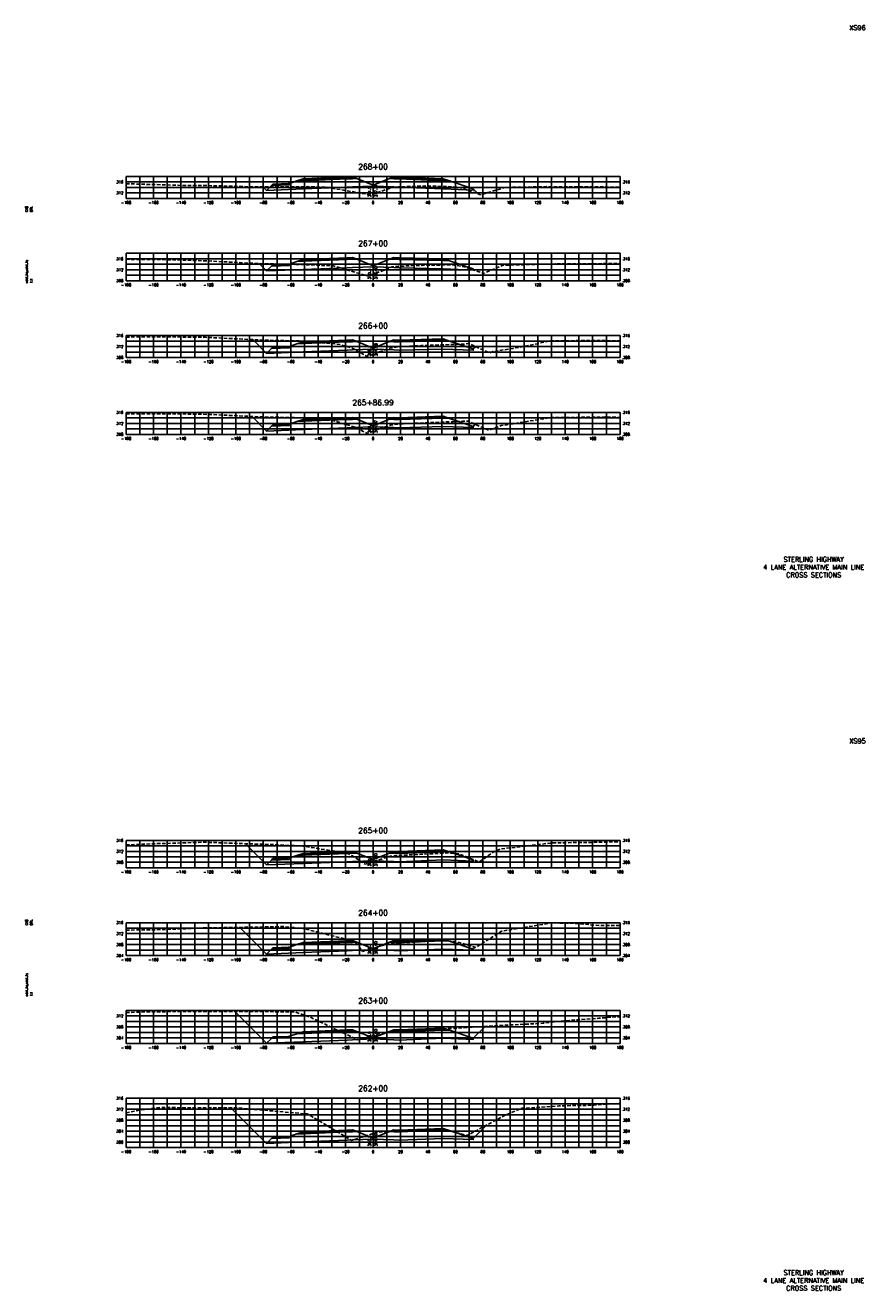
# Model space of a CAD drawing. Extents: x 37 to 9410, y 16 to 8218.
# Tile 53 of 110: x 3687 to 4298, y 7296 to 8218. Entities that reach past the tile are written whole.
import ezdxf
from ezdxf.enums import TextEntityAlignment as Align

# ---------------------------------------------------------------- set-up
doc = ezdxf.new("R2010")
doc.units = 0
doc.header["$LTSCALE"] = 20
doc.header["$MEASUREMENT"] = 0
doc.linetypes.add('HIDDEN_050%', pattern=[0.1875, 0.125, -0.0625])
for name, color, linetype in [('S-AT-TXT175', 6, 'Continuous'), ('S-AT-TXT80', 1, 'Continuous'), ('XDATUM', 3, 'Continuous'), ('XEG', 1, 'HIDDEN_050%'), ('XFG', 2, 'Continuous'), ('XGRID', 251, 'Continuous'), ('XGRIDT', 2, 'Continuous'), ('XREF-BORDER', 7, 'Continuous')]:
    doc.layers.add(name, color=color, linetype=linetype)
doc.styles.add('L100', font='simplex.shx', dxfattribs={"height": 2})
doc.styles.add('L175', font='ROMANSM.shx', dxfattribs={"height": 3.5})
doc.styles.add('L80', font='ROMANSM.shx', dxfattribs={"height": 1.6})

# ---------------------------------------------------------------- blocks, each defined once
blk = doc.blocks.new('03025_00_att1')
at = {"layer": 'S-AT-TXT175', "style": 'L175'}
for tag, p in [('NUM', (32.402, 20.822)), ('LINE1', (30.64, 1.444)), ('LINE2', (30.64, 1.161)), ('LINE3', (30.64, 0.877))]:
    blk.add_attdef(tag, text='', height=0.175, dxfattribs=at).set_placement(p, align=Align.CENTER)
at = {"layer": 'S-AT-TXT80', "style": 'L80'}
for tag, p in [('DESIGNED', (2.094, 14.201)), ('CHECKED', (2.265, 14.201)), ('DRAFTED', (2.436, 14.201)), ('PCTB', (2.094, 11.605)), ('PSCALE', (2.265, 11.605)), ('PVIEW', (2.436, 11.605))]:
    blk.add_attdef(tag, p, '', height=0.08, rotation=90, dxfattribs=at)

msp = doc.modelspace()

# ---------------------------------------------------------------- linework, layer by layer
at = {"layer": 'XDATUM', "flags": 128}
for points in [[(3859.88, 8100.39), (3862.41, 8097.86), (3889, 8098.92), (3921, 8100.2), (3925, 8100.36), (3940, 8100.96), (3955, 8100.36), (3959, 8100.2), (3991, 8098.92), (4013, 8098.04), (4013, 8098.93), (4016.7, 8095.23)], [(3857, 8044.52), (3862.41, 8039.11), (3889, 8040.17), (3921, 8041.45), (3925, 8041.61), (3940, 8042.21), (3955, 8041.61), (3959, 8041.45), (3991, 8040.67), (4013, 8039.79), (4013, 8040.67), (4014.11, 8039.57)], [(3852.37, 7989.11), (3862.41, 7979.07), (3889, 7980.13), (3921, 7981.41), (3925, 7981.57), (3940, 7982.17), (3955, 7981.57), (3959, 7981.41), (3991, 7982.23), (4013, 7981.35), (4013, 7982.24), (4014.76, 7984)], [(3851.82, 7933.04), (3862.41, 7922.45), (3889, 7923.52), (3921, 7924.8), (3925, 7924.96), (3940, 7925.56), (3955, 7924.96), (3959, 7924.8), (3991, 7925.82), (4013, 7924.94), (4013, 7925.83), (4014.5, 7927.32)], [(3846.94, 7621.58), (3862.41, 7606.11), (3889, 7607.17), (3921, 7608.45), (3925, 7608.61), (3940, 7609.21), (3955, 7608.61), (3959, 7608.45), (3991, 7609.73), (4013, 7608.85), (4013, 7609.74), (4013.19, 7609.93)], [(3842.97, 7560.55), (3862.41, 7541.11), (3889, 7542.17), (3921, 7543.45), (3925, 7543.61), (3940, 7544.21), (3955, 7543.61), (3959, 7543.45), (3991, 7544.73), (4013, 7543.85), (4013, 7544.74), (4014.33, 7546.07)], [(3839.28, 7499.24), (3862.41, 7476.11), (3889, 7477.17), (3921, 7478.45), (3925, 7478.61), (3940, 7479.21), (3955, 7478.61), (3959, 7478.45), (3991, 7479.73), (4013, 7478.85), (4013, 7479.74), (4021.58, 7488.32)], [(3836.39, 7429.13), (3862.41, 7403.11), (3889, 7404.17), (3921, 7405.45), (3925, 7405.61), (3940, 7406.21), (3955, 7405.61), (3959, 7405.45), (3991, 7406.73), (4013, 7405.85), (4013, 7406.74), (4022.6, 7416.34)]]:
    msp.add_lwpolyline(points, dxfattribs=at)
at = {"layer": 'XEG', "flags": 128}
for points in [[(3760, 8102.74), (3799.51, 8101.52), (3820.61, 8101.36), (3852.89, 8100.44), (3864.03, 8100.35), (3892.45, 8100.59), (3906.26, 8100.1), (3935.18, 8095.19), (3937.97, 8094.45), (3939.81, 8094.99), (3940, 8095.06), (3954.32, 8100.18), (3958.56, 8100.39), (3959.08, 8100.41), (3961.14, 8100.47), (3978.48, 8101.1), (3996.1, 8100.58), (3998.16, 8100.49), (4004.04, 8099.66), (4004.68, 8099.55), (4017.62, 8094.9), (4018.78, 8094.55), (4019.77, 8095.11), (4036.11, 8100.02), (4066.38, 8100.59), (4083.63, 8100.53), (4107.94, 8100.38), (4119.76, 8100.23), (4120, 8100.23)], [(3760, 8047.62), (3783.36, 8047.48), (3804.28, 8046.96), (3819.28, 8046.47), (3850.14, 8044.82), (3855.19, 8044.58), (3857.65, 8044.5), (3891.11, 8043.71), (3911.02, 8042.8), (3936.03, 8035.52), (3936.66, 8035.36), (3938.62, 8036.12), (3940, 8036.65), (3953.98, 8042.05), (3958.41, 8042.58), (3958.67, 8042.62), (3959.9, 8042.64), (3978.79, 8043.3), (3996.18, 8043.55), (3998.01, 8043.54), (4005.19, 8042.45), (4005.76, 8042.36), (4020.19, 8037.53), (4020.96, 8037.27), (4021.8, 8037.9), (4034.77, 8043.32), (4069.74, 8044.17), (4070.69, 8044.2), (4071.15, 8044.2), (4072.48, 8044.21), (4120, 8044.56)], [(3760, 7990.97), (3782.03, 7991.05), (3809.04, 7990.95), (3817.94, 7990.77), (3836.26, 7989.87), (3862.41, 7988.64), (3889.77, 7988.01), (3915.79, 7985.57), (3924.66, 7982.87), (3935.88, 7976.68), (3940, 7978.27), (3950.04, 7982.15), (3952.93, 7983.08), (3953.71, 7983.2), (3958.04, 7983.77), (3975.3, 7984.69), (3978.03, 7984.82), (3985.05, 7985.1), (4006.37, 7985.86), (4008.95, 7986.18), (4009.87, 7986.18), (4023.73, 7980), (4024.96, 7979.45), (4027.28, 7980.3), (4041.96, 7982.67), (4055.86, 7985.38), (4069.35, 7988.14), (4075.91, 7988.17), (4105.27, 7988.52), (4120, 7988.08)], [(3760, 7934.86), (3786.52, 7934.95), (3802.72, 7934.89), (3822.44, 7934.49), (3856.09, 7932.83), (3858.36, 7932.76), (3863.01, 7932.65), (3894.27, 7931.93), (3909.47, 7930.5), (3928.04, 7924.86), (3935.71, 7920.62), (3940, 7922.28), (3945.39, 7924.37), (3952.75, 7926.73), (3954.75, 7927.03), (3957.79, 7927.43), (3969.9, 7928.08), (3977.87, 7928.44), (3998.32, 7929.26), (4005.35, 7929.51), (4006.2, 7929.62), (4009.38, 7929.6), (4019.27, 7925.2), (4024.14, 7923), (4033.34, 7926.38), (4069.59, 7932.22), (4073.85, 7932.31), (4082.61, 7932.35), (4109.77, 7932.67), (4120, 7932.36)], [(3760, 7620.69), (3761.82, 7620.77), (3780.55, 7621.55), (3814.92, 7622.64), (3816.61, 7622.68), (3820.17, 7622.57), (3852.66, 7621.36), (3868.02, 7620.87), (3888.71, 7619.88), (3921.12, 7614.68), (3924.34, 7613.15), (3934.28, 7606.62), (3940, 7608.48), (3947.7, 7610.98), (3951.47, 7612.23), (3952.45, 7612.4), (3956.31, 7612.86), (3972.65, 7613.72), (3976.26, 7613.9), (3992.37, 7614.75), (3995.74, 7614.9), (3996.85, 7614.73), (4003.09, 7614.02), (4005.55, 7613.05), (4017.22, 7608.29), (4028.11, 7615.71), (4032.92, 7617.84), (4044.77, 7618.97), (4068.97, 7622.08), (4080.42, 7622.28), (4105.03, 7622.65), (4120, 7623.09)], [(3760, 7558.58), (3769.25, 7558.76), (3780.19, 7558.86), (3804.1, 7559.63), (3816.41, 7560.16), (3822.04, 7560.3), (3837.19, 7560.44), (3874.84, 7561.17), (3888.84, 7559.85), (3919.44, 7552.15), (3926.63, 7550.08), (3927.06, 7549.62), (3932.35, 7542.99), (3936.43, 7544.22), (3940, 7545.31), (3941.85, 7545.87), (3949.28, 7548.22), (3951.13, 7548.44), (3953.91, 7548.98), (3965.6, 7549.58), (3973.34, 7550.01), (3981.25, 7550.5), (3993.25, 7551.02), (3996.86, 7550.54), (3999.61, 7550.29), (4008.79, 7547.78), (4014.77, 7545.93), (4033.14, 7557.52), (4033.71, 7557.79), (4034.77, 7557.95), (4069.92, 7563.83), (4086.01, 7563.53), (4106.14, 7561.85), (4120, 7561.88)], [(3760, 7498.52), (3777.8, 7499), (3781.05, 7499.11), (3788.39, 7499.12), (3830.3, 7499.28), (3853.82, 7499.19), (3882.8, 7499.03), (3893.95, 7495.18), (3906.95, 7489.01), (3928.91, 7478.58), (3937.21, 7481), (3940, 7481.81), (3942.46, 7482.53), (3945.83, 7483.49), (3946.82, 7483.62), (3951.13, 7484.49), (3967.64, 7485.44), (3970.34, 7485.59), (3989.4, 7486.5), (3991.66, 7486.61), (3992.51, 7486.67), (3996.64, 7486.84), (4004.71, 7487.23), (4033.4, 7489.08), (4054.98, 7490.22), (4056.27, 7490.18), (4063.87, 7490.71), (4072.26, 7491.75), (4089.13, 7493.29), (4104.41, 7494.32), (4114.66, 7495.15), (4118.14, 7495.34), (4119.87, 7495.48), (4120, 7495.5)], [(3760, 7425.46), (3773.02, 7427.84), (3783.14, 7429.13), (3787.46, 7429.26), (3798.27, 7429.11), (3839.68, 7429.13), (3889.57, 7424.74), (3891.9, 7424.6), (3893.11, 7424.02), (3895.01, 7422.88), (3924.5, 7405.24), (3939.23, 7410.02), (3940, 7410.27), (3941.83, 7410.86), (3943.04, 7411.22), (3943.29, 7411.26), (3947.15, 7411.54), (3948.45, 7411.59), (3967.86, 7412.6), (3985.84, 7413.54), (3986.86, 7413.59), (3987.13, 7413.57), (3992.54, 7413.13), (4008.17, 7408.86), (4008.49, 7408.76), (4011.64, 7410.49), (4035.39, 7423.17), (4048.55, 7428.69), (4075.65, 7430.45), (4100.76, 7430.94), (4120, 7432.37)]]:
    msp.add_lwpolyline(points, dxfattribs=at)
at = {"layer": 'XFG', "flags": 128}
for points in [[(3862.41, 8097.86), (3862.41, 8097.86), (3859.88, 8100.39)], [(3940, 8101.7), (3928.05, 8106.49), (3925, 8106.36), (3921, 8106.2), (3889, 8104.92), (3884.43, 8104.74), (3879, 8102.93), (3879, 8101.93), (3865.96, 8101.41), (3862.41, 8097.86), (3889, 8098.92), (3921, 8100.2), (3925, 8100.36), (3940, 8100.96), (3940, 8101.7)], [(3879, 8102.93), (3878, 8102.89), (3878, 8102.55), (3868, 8102.15), (3868, 8102.49), (3867, 8102.45), (3865.96, 8101.41), (3879, 8101.93), (3879, 8102.93)], [(3878, 8102.89), (3868, 8102.49), (3868, 8102.15), (3878, 8102.55), (3878, 8102.89)], [(3925, 8106.7), (3921, 8106.54), (3889, 8105.26), (3889, 8106.26), (3884.43, 8104.74), (3889, 8104.92), (3921, 8106.2), (3925, 8106.36), (3928.05, 8106.49), (3925, 8107.7), (3925, 8106.7)], [(3925, 8107.7), (3921, 8107.54), (3889, 8106.26), (3889, 8105.92), (3921, 8107.2), (3925, 8107.36), (3925, 8107.7)], [(3925, 8107.36), (3921, 8107.2), (3889, 8105.92), (3889, 8105.26), (3921, 8106.54), (3925, 8106.7), (3925, 8107.36)], [(3940, 8101.7), (3951.95, 8106.49), (3955, 8106.36), (3959, 8106.2), (3991, 8104.92), (3995.57, 8104.74), (4013, 8098.93), (4013, 8098.04), (3991, 8098.92), (3959, 8100.2), (3955, 8100.36), (3940, 8100.96)], [(3955, 8107.7), (3951.95, 8106.49), (3955, 8106.36), (3959, 8106.2), (3991, 8104.92), (3995.57, 8104.74), (3991, 8106.26), (3991, 8105.26), (3959, 8106.54), (3955, 8106.7), (3955, 8107.7)], [(3955, 8107.7), (3955, 8107.36), (3959, 8107.2), (3991, 8105.92), (3991, 8106.26), (3959, 8107.54), (3955, 8107.7)], [(3955, 8107.36), (3955, 8106.7), (3959, 8106.54), (3991, 8105.26), (3991, 8105.92), (3959, 8107.2), (3955, 8107.36)], [(4013, 8098.93), (4013, 8098.93), (4016.7, 8095.23)], [(3862.41, 8039.11), (3862.41, 8039.11), (3857, 8044.52)], [(3940, 8042.95), (3928.05, 8047.73), (3925, 8047.61), (3921, 8047.45), (3889, 8046.17), (3884.43, 8045.99), (3879, 8044.18), (3879, 8043.18), (3865.96, 8042.66), (3862.41, 8039.11), (3889, 8040.17), (3921, 8041.45), (3925, 8041.61), (3940, 8042.21), (3940, 8042.95)], [(3925, 8047.95), (3921, 8047.79), (3889, 8046.51), (3889, 8047.51), (3884.43, 8045.99), (3889, 8046.17), (3921, 8047.45), (3925, 8047.61), (3928.05, 8047.73), (3925, 8048.95), (3925, 8047.95)], [(3925, 8048.95), (3921, 8048.79), (3889, 8047.51), (3889, 8047.17), (3921, 8048.45), (3925, 8048.61), (3925, 8048.95)], [(3925, 8048.61), (3921, 8048.45), (3889, 8047.17), (3889, 8046.51), (3921, 8047.79), (3925, 8047.95), (3925, 8048.61)], [(3940, 8042.95), (3951.95, 8047.73), (3955, 8047.61), (3959, 8047.45), (3991, 8046.67), (3995.57, 8046.49), (4013, 8040.67), (4013, 8039.79), (3991, 8040.67), (3959, 8041.45), (3955, 8041.61), (3940, 8042.21)], [(3955, 8048.95), (3951.95, 8047.73), (3955, 8047.61), (3959, 8047.45), (3991, 8046.67), (3995.57, 8046.49), (3991, 8048.01), (3991, 8047.01), (3959, 8047.79), (3955, 8047.95), (3955, 8048.95)], [(3955, 8048.95), (3955, 8048.61), (3959, 8048.45), (3991, 8047.67), (3991, 8048.01), (3959, 8048.79), (3955, 8048.95)], [(3955, 8048.61), (3955, 8047.95), (3959, 8047.79), (3991, 8047.01), (3991, 8047.67), (3959, 8048.45), (3955, 8048.61)], [(3879, 8044.18), (3878, 8044.14), (3878, 8043.8), (3868, 8043.4), (3868, 8043.74), (3867, 8043.7), (3865.96, 8042.66), (3879, 8043.18), (3879, 8044.18)], [(3878, 8044.14), (3868, 8043.74), (3868, 8043.4), (3878, 8043.8), (3878, 8044.14)], [(4013, 8040.67), (4013, 8040.67), (4014.11, 8039.57)], [(3862.41, 7979.07), (3862.41, 7979.07), (3852.37, 7989.11)], [(3955, 7988.91), (3951.95, 7987.7), (3955, 7987.57), (3959, 7987.41), (3991, 7988.23), (3995.57, 7988.05), (3991, 7989.57), (3991, 7988.57), (3959, 7987.75), (3955, 7987.91), (3955, 7988.91)], [(3955, 7988.91), (3955, 7988.57), (3959, 7988.41), (3991, 7989.23), (3991, 7989.57), (3959, 7988.75), (3955, 7988.91)], [(3955, 7988.57), (3955, 7987.91), (3959, 7987.75), (3991, 7988.57), (3991, 7989.23), (3959, 7988.41), (3955, 7988.57)], [(3940, 7982.91), (3928.05, 7987.7), (3925, 7987.57), (3921, 7987.41), (3889, 7986.13), (3884.43, 7985.95), (3879, 7984.14), (3879, 7983.14), (3865.96, 7982.62), (3862.41, 7979.07), (3889, 7980.13), (3921, 7981.41), (3925, 7981.57), (3940, 7982.17), (3940, 7982.91)], [(3879, 7984.14), (3878, 7984.1), (3878, 7983.76), (3868, 7983.36), (3868, 7983.7), (3867, 7983.66), (3865.96, 7982.62), (3879, 7983.14), (3879, 7984.14)], [(3878, 7984.1), (3868, 7983.7), (3868, 7983.36), (3878, 7983.76), (3878, 7984.1)], [(3925, 7987.91), (3921, 7987.75), (3889, 7986.47), (3889, 7987.47), (3884.43, 7985.95), (3889, 7986.13), (3921, 7987.41), (3925, 7987.57), (3928.05, 7987.7), (3925, 7988.91), (3925, 7987.91)], [(3925, 7988.91), (3921, 7988.75), (3889, 7987.47), (3889, 7987.13), (3921, 7988.41), (3925, 7988.57), (3925, 7988.91)], [(3925, 7988.57), (3921, 7988.41), (3889, 7987.13), (3889, 7986.47), (3921, 7987.75), (3925, 7987.91), (3925, 7988.57)], [(3940, 7982.91), (3951.95, 7987.7), (3955, 7987.57), (3959, 7987.41), (3991, 7988.23), (3995.57, 7988.05), (4013, 7982.24), (4013, 7981.35), (3991, 7982.23), (3959, 7981.41), (3955, 7981.57), (3940, 7982.17)], [(4013, 7982.24), (4013, 7982.24), (4014.76, 7984)], [(3862.41, 7922.45), (3862.41, 7922.45), (3851.82, 7933.04)], [(3940, 7926.3), (3928.05, 7931.08), (3925, 7930.96), (3921, 7930.8), (3889, 7929.52), (3884.43, 7929.33), (3879, 7927.52), (3879, 7926.52), (3865.96, 7926), (3862.41, 7922.45), (3889, 7923.52), (3921, 7924.8), (3925, 7924.96), (3940, 7925.56), (3940, 7926.3)], [(3879, 7927.52), (3878, 7927.48), (3878, 7927.14), (3868, 7926.74), (3868, 7927.08), (3867, 7927.04), (3865.96, 7926), (3879, 7926.52), (3879, 7927.52)], [(3878, 7927.48), (3868, 7927.08), (3868, 7926.74), (3878, 7927.14), (3878, 7927.48)], [(3925, 7931.3), (3921, 7931.14), (3889, 7929.86), (3889, 7930.86), (3884.43, 7929.33), (3889, 7929.52), (3921, 7930.8), (3925, 7930.96), (3928.05, 7931.08), (3925, 7932.3), (3925, 7931.3)], [(3925, 7932.3), (3921, 7932.14), (3889, 7930.86), (3889, 7930.52), (3921, 7931.8), (3925, 7931.96), (3925, 7932.3)], [(3925, 7931.96), (3921, 7931.8), (3889, 7930.52), (3889, 7929.86), (3921, 7931.14), (3925, 7931.3), (3925, 7931.96)], [(3940, 7926.3), (3951.95, 7931.08), (3955, 7930.96), (3959, 7930.8), (3991, 7931.82), (3995.57, 7931.64), (4013, 7925.83), (4013, 7924.94), (3991, 7925.82), (3959, 7924.8), (3955, 7924.96), (3940, 7925.56)], [(3955, 7932.3), (3951.95, 7931.08), (3955, 7930.96), (3959, 7930.8), (3991, 7931.82), (3995.57, 7931.64), (3991, 7933.16), (3991, 7932.16), (3959, 7931.14), (3955, 7931.3), (3955, 7932.3)], [(3955, 7932.3), (3955, 7931.96), (3959, 7931.8), (3991, 7932.82), (3991, 7933.16), (3959, 7932.14), (3955, 7932.3)], [(3955, 7931.96), (3955, 7931.3), (3959, 7931.14), (3991, 7932.16), (3991, 7932.82), (3959, 7931.8), (3955, 7931.96)], [(4013, 7925.83), (4013, 7925.83), (4014.5, 7927.32)], [(3862.41, 7606.11), (3862.41, 7606.11), (3846.94, 7621.58)], [(3940, 7609.95), (3928.05, 7614.74), (3925, 7614.61), (3921, 7614.45), (3889, 7613.17), (3884.43, 7612.99), (3879, 7611.18), (3879, 7610.18), (3865.96, 7609.66), (3862.41, 7606.11), (3889, 7607.17), (3921, 7608.45), (3925, 7608.61), (3940, 7609.21), (3940, 7609.95)], [(3879, 7611.18), (3878, 7611.14), (3878, 7610.8), (3868, 7610.4), (3868, 7610.74), (3867, 7610.7), (3865.96, 7609.66), (3879, 7610.18), (3879, 7611.18)], [(3878, 7611.14), (3868, 7610.74), (3868, 7610.4), (3878, 7610.8), (3878, 7611.14)], [(3925, 7614.95), (3921, 7614.79), (3889, 7613.51), (3889, 7614.51), (3884.43, 7612.99), (3889, 7613.17), (3921, 7614.45), (3925, 7614.61), (3928.05, 7614.74), (3925, 7615.95), (3925, 7614.95)], [(3925, 7615.95), (3921, 7615.79), (3889, 7614.51), (3889, 7614.17), (3921, 7615.45), (3925, 7615.61), (3925, 7615.95)], [(3925, 7615.61), (3921, 7615.45), (3889, 7614.17), (3889, 7613.51), (3921, 7614.79), (3925, 7614.95), (3925, 7615.61)], [(3940, 7609.95), (3951.95, 7614.74), (3955, 7614.61), (3959, 7614.45), (3991, 7615.73), (3995.57, 7615.55), (4013, 7609.74), (4013, 7608.85), (3991, 7609.73), (3959, 7608.45), (3955, 7608.61), (3940, 7609.21)], [(3955, 7615.95), (3951.95, 7614.74), (3955, 7614.61), (3959, 7614.45), (3991, 7615.73), (3995.57, 7615.55), (3991, 7617.07), (3991, 7616.07), (3959, 7614.79), (3955, 7614.95), (3955, 7615.95)], [(3955, 7615.95), (3955, 7615.61), (3959, 7615.45), (3991, 7616.73), (3991, 7617.07), (3959, 7615.79), (3955, 7615.95)], [(3955, 7615.61), (3955, 7614.95), (3959, 7614.79), (3991, 7616.07), (3991, 7616.73), (3959, 7615.45), (3955, 7615.61)], [(4013, 7609.74), (4013, 7609.74), (4013.19, 7609.93)], [(3862.41, 7541.11), (3862.41, 7541.11), (3842.97, 7560.55)], [(3940, 7544.95), (3928.05, 7549.74), (3925, 7549.61), (3921, 7549.45), (3889, 7548.17), (3884.43, 7547.99), (3879, 7546.18), (3879, 7545.18), (3865.96, 7544.66), (3862.41, 7541.11), (3889, 7542.17), (3921, 7543.45), (3925, 7543.61), (3940, 7544.21), (3940, 7544.95)], [(3879, 7546.18), (3878, 7546.14), (3878, 7545.8), (3868, 7545.4), (3868, 7545.74), (3867, 7545.7), (3865.96, 7544.66), (3879, 7545.18), (3879, 7546.18)], [(3925, 7549.95), (3921, 7549.79), (3889, 7548.51), (3889, 7549.51), (3884.43, 7547.99), (3889, 7548.17), (3921, 7549.45), (3925, 7549.61), (3928.05, 7549.74), (3925, 7550.95), (3925, 7549.95)], [(3925, 7550.95), (3921, 7550.79), (3889, 7549.51), (3889, 7549.17), (3921, 7550.45), (3925, 7550.61), (3925, 7550.95)], [(3925, 7550.61), (3921, 7550.45), (3889, 7549.17), (3889, 7548.51), (3921, 7549.79), (3925, 7549.95), (3925, 7550.61)], [(3940, 7544.95), (3951.95, 7549.74), (3955, 7549.61), (3959, 7549.45), (3991, 7550.73), (3995.57, 7550.55), (4013, 7544.74), (4013, 7543.85), (3991, 7544.73), (3959, 7543.45), (3955, 7543.61), (3940, 7544.21)], [(3955, 7550.95), (3951.95, 7549.74), (3955, 7549.61), (3959, 7549.45), (3991, 7550.73), (3995.57, 7550.55), (3991, 7552.07), (3991, 7551.07), (3959, 7549.79), (3955, 7549.95), (3955, 7550.95)], [(3955, 7550.95), (3955, 7550.61), (3959, 7550.45), (3991, 7551.73), (3991, 7552.07), (3959, 7550.79), (3955, 7550.95)], [(3955, 7550.61), (3955, 7549.95), (3959, 7549.79), (3991, 7551.07), (3991, 7551.73), (3959, 7550.45), (3955, 7550.61)], [(3878, 7546.14), (3868, 7545.74), (3868, 7545.4), (3878, 7545.8), (3878, 7546.14)], [(4013, 7544.74), (4013, 7544.74), (4014.33, 7546.07)], [(3862.41, 7476.11), (3862.41, 7476.11), (3839.28, 7499.24)], [(3940, 7479.95), (3928.05, 7484.74), (3925, 7484.61), (3921, 7484.45), (3889, 7483.17), (3884.43, 7482.99), (3879, 7481.18), (3879, 7480.18), (3865.96, 7479.66), (3862.41, 7476.11), (3889, 7477.17), (3921, 7478.45), (3925, 7478.61), (3940, 7479.21), (3940, 7479.95)], [(3925, 7484.95), (3921, 7484.79), (3889, 7483.51), (3889, 7484.51), (3884.43, 7482.99), (3889, 7483.17), (3921, 7484.45), (3925, 7484.61), (3928.05, 7484.74), (3925, 7485.95), (3925, 7484.95)], [(3925, 7485.95), (3921, 7485.79), (3889, 7484.51), (3889, 7484.17), (3921, 7485.45), (3925, 7485.61), (3925, 7485.95)], [(3925, 7485.61), (3921, 7485.45), (3889, 7484.17), (3889, 7483.51), (3921, 7484.79), (3925, 7484.95), (3925, 7485.61)], [(3940, 7479.95), (3951.95, 7484.74), (3955, 7484.61), (3959, 7484.45), (3991, 7485.73), (3995.57, 7485.55), (4013, 7479.74), (4013, 7478.85), (3991, 7479.73), (3959, 7478.45), (3955, 7478.61), (3940, 7479.21)], [(3955, 7485.95), (3951.95, 7484.74), (3955, 7484.61), (3959, 7484.45), (3991, 7485.73), (3995.57, 7485.55), (3991, 7487.07), (3991, 7486.07), (3959, 7484.79), (3955, 7484.95), (3955, 7485.95)], [(3955, 7485.95), (3955, 7485.61), (3959, 7485.45), (3991, 7486.73), (3991, 7487.07), (3959, 7485.79), (3955, 7485.95)], [(3955, 7485.61), (3955, 7484.95), (3959, 7484.79), (3991, 7486.07), (3991, 7486.73), (3959, 7485.45), (3955, 7485.61)], [(4013, 7479.74), (4013, 7479.74), (4021.58, 7488.32)], [(3879, 7481.18), (3878, 7481.14), (3878, 7480.8), (3868, 7480.4), (3868, 7480.74), (3867, 7480.7), (3865.96, 7479.66), (3879, 7480.18), (3879, 7481.18)], [(3878, 7481.14), (3868, 7480.74), (3868, 7480.4), (3878, 7480.8), (3878, 7481.14)], [(3862.41, 7403.11), (3862.41, 7403.11), (3836.39, 7429.13)], [(3940, 7406.95), (3928.05, 7411.74), (3925, 7411.61), (3921, 7411.45), (3889, 7410.17), (3884.43, 7409.99), (3879, 7408.18), (3879, 7407.18), (3865.96, 7406.66), (3862.41, 7403.11), (3889, 7404.17), (3921, 7405.45), (3925, 7405.61), (3940, 7406.21), (3940, 7406.95)], [(3879, 7408.18), (3878, 7408.14), (3878, 7407.8), (3868, 7407.4), (3868, 7407.74), (3867, 7407.7), (3865.96, 7406.66), (3879, 7407.18), (3879, 7408.18)], [(3878, 7408.14), (3868, 7407.74), (3868, 7407.4), (3878, 7407.8), (3878, 7408.14)], [(3925, 7411.95), (3921, 7411.79), (3889, 7410.51), (3889, 7411.51), (3884.43, 7409.99), (3889, 7410.17), (3921, 7411.45), (3925, 7411.61), (3928.05, 7411.74), (3925, 7412.95), (3925, 7411.95)], [(3925, 7412.95), (3921, 7412.79), (3889, 7411.51), (3889, 7411.17), (3921, 7412.45), (3925, 7412.61), (3925, 7412.95)], [(3925, 7412.61), (3921, 7412.45), (3889, 7411.17), (3889, 7410.51), (3921, 7411.79), (3925, 7411.95), (3925, 7412.61)], [(3940, 7406.95), (3951.95, 7411.74), (3955, 7411.61), (3959, 7411.45), (3991, 7412.73), (3995.57, 7412.55), (4013, 7406.74), (4013, 7405.85), (3991, 7406.73), (3959, 7405.45), (3955, 7405.61), (3940, 7406.21)], [(3955, 7412.95), (3951.95, 7411.74), (3955, 7411.61), (3959, 7411.45), (3991, 7412.73), (3995.57, 7412.55), (3991, 7414.07), (3991, 7413.07), (3959, 7411.79), (3955, 7411.95), (3955, 7412.95)], [(3955, 7412.95), (3955, 7412.61), (3959, 7412.45), (3991, 7413.73), (3991, 7414.07), (3959, 7412.79), (3955, 7412.95)], [(3955, 7412.61), (3955, 7411.95), (3959, 7411.79), (3991, 7413.07), (3991, 7413.73), (3959, 7412.45), (3955, 7412.61)], [(4013, 7406.74), (4013, 7406.74), (4022.6, 7416.34)]]:
    msp.add_lwpolyline(points, dxfattribs=at)
at = {"layer": 'XGRID'}
for p, q in [((3760, 8092), (3760, 8108)), ((3760, 8108), (4120, 8108)), ((3760, 8104), (4120, 8104)), ((3760, 8100), (4120, 8100)), ((3770, 8092), (3770, 8108)), ((3780, 8092), (3780, 8108)), ((3790, 8092), (3790, 8108)), ((3800, 8092), (3800, 8108)), ((3810, 8092), (3810, 8108)), ((3820, 8092), (3820, 8108)), ((3830, 8092), (3830, 8108)), ((3840, 8092), (3840, 8108)), ((3850, 8092), (3850, 8108)), ((3860, 8092), (3860, 8108)), ((3870, 8092), (3870, 8108)), ((3880, 8092), (3880, 8108)), ((3890, 8092), (3890, 8108)), ((3900, 8092), (3900, 8108)), ((3910, 8092), (3910, 8108)), ((3920, 8092), (3920, 8108)), ((3930, 8092), (3930, 8108)), ((3940, 8092), (3940, 8108)), ((3950, 8092), (3950, 8108)), ((3960, 8092), (3960, 8108)), ((3970, 8092), (3970, 8108)), ((3980, 8092), (3980, 8108)), ((3990, 8092), (3990, 8108)), ((4000, 8092), (4000, 8108)), ((4010, 8092), (4010, 8108)), ((4020, 8092), (4020, 8108)), ((4030, 8092), (4030, 8108)), ((4040, 8092), (4040, 8108)), ((4050, 8092), (4050, 8108)), ((4060, 8092), (4060, 8108)), ((4070, 8092), (4070, 8108)), ((4080, 8092), (4080, 8108)), ((4090, 8092), (4090, 8108)), ((4100, 8092), (4100, 8108)), ((4110, 8092), (4110, 8108)), ((4120, 8092), (4120, 8108)), ((3760, 8096), (4120, 8096)), ((3760, 8092), (4120, 8092)), ((3760, 8032), (3760, 8052)), ((3760, 8052), (4120, 8052)), ((3760, 8048), (4120, 8048)), ((3770, 8032), (3770, 8052)), ((3780, 8032), (3780, 8052)), ((3790, 8032), (3790, 8052)), ((3800, 8032), (3800, 8052)), ((3810, 8032), (3810, 8052)), ((3820, 8032), (3820, 8052)), ((3830, 8032), (3830, 8052)), ((3840, 8032), (3840, 8052)), ((3850, 8032), (3850, 8052)), ((3860, 8032), (3860, 8052)), ((3870, 8032), (3870, 8052)), ((3880, 8032), (3880, 8052)), ((3890, 8032), (3890, 8052)), ((3900, 8032), (3900, 8052)), ((3910, 8032), (3910, 8052)), ((3920, 8032), (3920, 8052)), ((3930, 8032), (3930, 8052)), ((3940, 8032), (3940, 8052)), ((3950, 8032), (3950, 8052)), ((3960, 8032), (3960, 8052)), ((3970, 8032), (3970, 8052)), ((3980, 8032), (3980, 8052)), ((3990, 8032), (3990, 8052)), ((4000, 8032), (4000, 8052)), ((4010, 8032), (4010, 8052)), ((4020, 8032), (4020, 8052)), ((4030, 8032), (4030, 8052)), ((4040, 8032), (4040, 8052)), ((4050, 8032), (4050, 8052)), ((4060, 8032), (4060, 8052)), ((4070, 8032), (4070, 8052)), ((4080, 8032), (4080, 8052)), ((4090, 8032), (4090, 8052)), ((4100, 8032), (4100, 8052)), ((4110, 8032), (4110, 8052)), ((4120, 8032), (4120, 8052)), ((3760, 8044), (4120, 8044)), ((3760, 8040), (4120, 8040)), ((3760, 8036), (4120, 8036)), ((3760, 8032), (4120, 8032)), ((3760, 7976), (3760, 7992)), ((3760, 7992), (4120, 7992)), ((3770, 7976), (3770, 7992)), ((3780, 7976), (3780, 7992)), ((3790, 7976), (3790, 7992)), ((3800, 7976), (3800, 7992)), ((3810, 7976), (3810, 7992)), ((3820, 7976), (3820, 7992)), ((3830, 7976), (3830, 7992)), ((3840, 7976), (3840, 7992)), ((3850, 7976), (3850, 7992)), ((3860, 7976), (3860, 7992)), ((3870, 7976), (3870, 7992)), ((3880, 7976), (3880, 7992)), ((3890, 7976), (3890, 7992)), ((3900, 7976), (3900, 7992)), ((3910, 7976), (3910, 7992)), ((3920, 7976), (3920, 7992)), ((3930, 7976), (3930, 7992)), ((3940, 7976), (3940, 7992)), ((3950, 7976), (3950, 7992)), ((3960, 7976), (3960, 7992)), ((3970, 7976), (3970, 7992)), ((3980, 7976), (3980, 7992)), ((3990, 7976), (3990, 7992)), ((4000, 7976), (4000, 7992)), ((4010, 7976), (4010, 7992)), ((4020, 7976), (4020, 7992)), ((4030, 7976), (4030, 7992)), ((4040, 7976), (4040, 7992)), ((4050, 7976), (4050, 7992)), ((4060, 7976), (4060, 7992)), ((4070, 7976), (4070, 7992)), ((4080, 7976), (4080, 7992)), ((4090, 7976), (4090, 7992)), ((4100, 7976), (4100, 7992)), ((4110, 7976), (4110, 7992)), ((4120, 7976), (4120, 7992)), ((3760, 7988), (4120, 7988)), ((3760, 7984), (4120, 7984)), ((3760, 7980), (4120, 7980)), ((3760, 7976), (4120, 7976)), ((3760, 7920), (3760, 7936)), ((3760, 7936), (4120, 7936)), ((3770, 7920), (3770, 7936)), ((3780, 7920), (3780, 7936)), ((3790, 7920), (3790, 7936)), ((3800, 7920), (3800, 7936)), ((3810, 7920), (3810, 7936)), ((3820, 7920), (3820, 7936)), ((3830, 7920), (3830, 7936)), ((3840, 7920), (3840, 7936)), ((3850, 7920), (3850, 7936)), ((3860, 7920), (3860, 7936)), ((3870, 7920), (3870, 7936)), ((3880, 7920), (3880, 7936)), ((3890, 7920), (3890, 7936)), ((3900, 7920), (3900, 7936)), ((3910, 7920), (3910, 7936)), ((3920, 7920), (3920, 7936)), ((3930, 7920), (3930, 7936)), ((3940, 7920), (3940, 7936)), ((3950, 7920), (3950, 7936)), ((3960, 7920), (3960, 7936)), ((3970, 7920), (3970, 7936)), ((3980, 7920), (3980, 7936)), ((3990, 7920), (3990, 7936)), ((4000, 7920), (4000, 7936)), ((4010, 7920), (4010, 7936)), ((4020, 7920), (4020, 7936)), ((4030, 7920), (4030, 7936)), ((4040, 7920), (4040, 7936)), ((4050, 7920), (4050, 7936)), ((4060, 7920), (4060, 7936)), ((4070, 7920), (4070, 7936)), ((4080, 7920), (4080, 7936)), ((4090, 7920), (4090, 7936)), ((4100, 7920), (4100, 7936)), ((4110, 7920), (4110, 7936)), ((4120, 7920), (4120, 7936)), ((3760, 7932), (4120, 7932)), ((3760, 7928), (4120, 7928)), ((3760, 7924), (4120, 7924)), ((3760, 7920), (4120, 7920)), ((3760, 7604), (3760, 7624)), ((3760, 7624), (4120, 7624)), ((3760, 7620), (4120, 7620)), ((3770, 7604), (3770, 7624)), ((3780, 7604), (3780, 7624)), ((3790, 7604), (3790, 7624)), ((3800, 7604), (3800, 7624)), ((3810, 7604), (3810, 7624)), ((3820, 7604), (3820, 7624)), ((3830, 7604), (3830, 7624)), ((3840, 7604), (3840, 7624)), ((3850, 7604), (3850, 7624)), ((3860, 7604), (3860, 7624)), ((3870, 7604), (3870, 7624)), ((3880, 7604), (3880, 7624)), ((3890, 7604), (3890, 7624)), ((3900, 7604), (3900, 7624)), ((3910, 7604), (3910, 7624)), ((3920, 7604), (3920, 7624)), ((3930, 7604), (3930, 7624)), ((3940, 7604), (3940, 7624)), ((3950, 7604), (3950, 7624)), ((3960, 7604), (3960, 7624)), ((3970, 7604), (3970, 7624)), ((3980, 7604), (3980, 7624)), ((3990, 7604), (3990, 7624)), ((4000, 7604), (4000, 7624)), ((4010, 7604), (4010, 7624)), ((4020, 7604), (4020, 7624)), ((4030, 7604), (4030, 7624)), ((4040, 7604), (4040, 7624)), ((4050, 7604), (4050, 7624)), ((4060, 7604), (4060, 7624)), ((4070, 7604), (4070, 7624)), ((4080, 7604), (4080, 7624)), ((4090, 7604), (4090, 7624)), ((4100, 7604), (4100, 7624)), ((4110, 7604), (4110, 7624)), ((4120, 7604), (4120, 7624)), ((3760, 7616), (4120, 7616)), ((3760, 7612), (4120, 7612)), ((3760, 7608), (4120, 7608)), ((3760, 7604), (4120, 7604)), ((3760, 7540), (3760, 7564)), ((3760, 7564), (4120, 7564)), ((3760, 7560), (4120, 7560)), ((3760, 7556), (4120, 7556)), ((3770, 7540), (3770, 7564)), ((3780, 7540), (3780, 7564)), ((3790, 7540), (3790, 7564)), ((3800, 7540), (3800, 7564)), ((3810, 7540), (3810, 7564)), ((3820, 7540), (3820, 7564)), ((3830, 7540), (3830, 7564)), ((3840, 7540), (3840, 7564)), ((3850, 7540), (3850, 7564)), ((3860, 7540), (3860, 7564)), ((3870, 7540), (3870, 7564)), ((3880, 7540), (3880, 7564)), ((3890, 7540), (3890, 7564)), ((3900, 7540), (3900, 7564)), ((3910, 7540), (3910, 7564)), ((3920, 7540), (3920, 7564)), ((3930, 7540), (3930, 7564)), ((3940, 7540), (3940, 7564)), ((3950, 7540), (3950, 7564)), ((3960, 7540), (3960, 7564)), ((3970, 7540), (3970, 7564)), ((3980, 7540), (3980, 7564)), ((3990, 7540), (3990, 7564)), ((4000, 7540), (4000, 7564)), ((4010, 7540), (4010, 7564)), ((4020, 7540), (4020, 7564)), ((4030, 7540), (4030, 7564)), ((4040, 7540), (4040, 7564)), ((4050, 7540), (4050, 7564)), ((4060, 7540), (4060, 7564)), ((4070, 7540), (4070, 7564)), ((4080, 7540), (4080, 7564)), ((4090, 7540), (4090, 7564)), ((4100, 7540), (4100, 7564)), ((4110, 7540), (4110, 7564)), ((4120, 7540), (4120, 7564)), ((3760, 7552), (4120, 7552)), ((3760, 7548), (4120, 7548)), ((3760, 7544), (4120, 7544)), ((3760, 7540), (4120, 7540)), ((3760, 7476), (3760, 7500)), ((3760, 7500), (4120, 7500)), ((3760, 7496), (4120, 7496)), ((3760, 7492), (4120, 7492)), ((3770, 7476), (3770, 7500)), ((3780, 7476), (3780, 7500)), ((3790, 7476), (3790, 7500)), ((3800, 7476), (3800, 7500)), ((3810, 7476), (3810, 7500)), ((3820, 7476), (3820, 7500)), ((3830, 7476), (3830, 7500)), ((3840, 7476), (3840, 7500)), ((3850, 7476), (3850, 7500)), ((3860, 7476), (3860, 7500)), ((3870, 7476), (3870, 7500)), ((3880, 7476), (3880, 7500)), ((3890, 7476), (3890, 7500)), ((3900, 7476), (3900, 7500)), ((3910, 7476), (3910, 7500)), ((3920, 7476), (3920, 7500)), ((3930, 7476), (3930, 7500)), ((3940, 7476), (3940, 7500)), ((3950, 7476), (3950, 7500)), ((3960, 7476), (3960, 7500)), ((3970, 7476), (3970, 7500)), ((3980, 7476), (3980, 7500)), ((3990, 7476), (3990, 7500)), ((4000, 7476), (4000, 7500)), ((4010, 7476), (4010, 7500)), ((4020, 7476), (4020, 7500)), ((4030, 7476), (4030, 7500)), ((4040, 7476), (4040, 7500)), ((4050, 7476), (4050, 7500)), ((4060, 7476), (4060, 7500)), ((4070, 7476), (4070, 7500)), ((4080, 7476), (4080, 7500)), ((4090, 7476), (4090, 7500)), ((4100, 7476), (4100, 7500)), ((4110, 7476), (4110, 7500)), ((4120, 7476), (4120, 7500)), ((3760, 7488), (4120, 7488)), ((3760, 7484), (4120, 7484)), ((3760, 7480), (4120, 7480)), ((3760, 7476), (4120, 7476)), ((3760, 7400), (3760, 7436)), ((3760, 7436), (4120, 7436)), ((3770, 7400), (3770, 7436)), ((3780, 7400), (3780, 7436)), ((3790, 7400), (3790, 7436)), ((3800, 7400), (3800, 7436)), ((3810, 7400), (3810, 7436)), ((3820, 7400), (3820, 7436)), ((3830, 7400), (3830, 7436)), ((3840, 7400), (3840, 7436)), ((3850, 7400), (3850, 7436)), ((3860, 7400), (3860, 7436)), ((3870, 7400), (3870, 7436)), ((3880, 7400), (3880, 7436)), ((3890, 7400), (3890, 7436)), ((3900, 7400), (3900, 7436)), ((3910, 7400), (3910, 7436)), ((3920, 7400), (3920, 7436)), ((3930, 7400), (3930, 7436)), ((3940, 7400), (3940, 7436)), ((3950, 7400), (3950, 7436)), ((3960, 7400), (3960, 7436)), ((3970, 7400), (3970, 7436)), ((3980, 7400), (3980, 7436)), ((3990, 7400), (3990, 7436)), ((4000, 7400), (4000, 7436)), ((4010, 7400), (4010, 7436)), ((4020, 7400), (4020, 7436)), ((4030, 7400), (4030, 7436)), ((4040, 7400), (4040, 7436)), ((4050, 7400), (4050, 7436)), ((4060, 7400), (4060, 7436)), ((4070, 7400), (4070, 7436)), ((4080, 7400), (4080, 7436)), ((4090, 7400), (4090, 7436)), ((4100, 7400), (4100, 7436)), ((4110, 7400), (4110, 7436)), ((4120, 7400), (4120, 7436)), ((3760, 7432), (4120, 7432)), ((3760, 7428), (4120, 7428)), ((3760, 7424), (4120, 7424)), ((3760, 7420), (4120, 7420)), ((3760, 7416), (4120, 7416)), ((3760, 7412), (4120, 7412)), ((3760, 7408), (4120, 7408)), ((3760, 7404), (4120, 7404)), ((3760, 7400), (4120, 7400))]:
    msp.add_line(p, q, dxfattribs=at)

# ---------------------------------------------------------------- block references
at = {"layer": 'XREF-BORDER'}
ref = msp.add_blockref('03025_00_att1', (3646.45, 7798.23), dxfattribs=dict(at, xscale=20, yscale=20, zscale=20))
ref.add_attrib('LINE1', 'STERLING HIGHWAY', dxfattribs={"layer": 'S-AT-TXT175', "height": 3.5, "style": 'L175'}).set_placement((4261.07, 7827.1), align=Align.CENTER)
ref.add_attrib('LINE2', '4 LANE ALTERNATIVE MAIN LINE', dxfattribs={"layer": 'S-AT-TXT175', "height": 3.5, "style": 'L175'}).set_placement((4261.07, 7821.44), align=Align.CENTER)
ref.add_attrib('LINE3', 'CROSS SECTIONS', dxfattribs={"layer": 'S-AT-TXT175', "height": 3.5, "style": 'L175'}).set_placement((4261.07, 7815.77), align=Align.CENTER)
ref.add_attrib('NUM', 'XS96', dxfattribs={"layer": 'S-AT-TXT175', "height": 3.5, "style": 'L175'}).set_placement((4293, 8214.66), align=Align.CENTER)
ref.add_attrib('DESIGNED', 'CAB', (3688.34, 8082.25), dxfattribs={"layer": 'S-AT-TXT80', "height": 1.6, "rotation": 90, "style": 'L80'})
ref.add_attrib('CHECKED', 'DRL', (3691.75, 8082.25), dxfattribs={"layer": 'S-AT-TXT80', "height": 1.6, "rotation": 90, "style": 'L80'})
ref.add_attrib('PCTB', 'adot_hs,adot_fs', (3688.34, 8030.32), dxfattribs={"layer": 'S-AT-TXT80', "height": 1.6, "rotation": 90, "style": 'L80'})
ref.add_attrib('PSCALE', '1:1', (3691.75, 8030.32), dxfattribs={"layer": 'S-AT-TXT80', "height": 1.6, "rotation": 90, "style": 'L80'})
ref = msp.add_blockref('03025_00_att1', (3646.45, 7278.23), dxfattribs=dict(at, xscale=20, yscale=20, zscale=20))
ref.add_attrib('LINE1', 'STERLING HIGHWAY', dxfattribs={"layer": 'S-AT-TXT175', "height": 3.5, "style": 'L175'}).set_placement((4261.07, 7307.1), align=Align.CENTER)
ref.add_attrib('LINE2', '4 LANE ALTERNATIVE MAIN LINE', dxfattribs={"layer": 'S-AT-TXT175', "height": 3.5, "style": 'L175'}).set_placement((4261.07, 7301.44), align=Align.CENTER)
ref.add_attrib('LINE3', 'CROSS SECTIONS', dxfattribs={"layer": 'S-AT-TXT175', "height": 3.5, "style": 'L175'}).set_placement((4261.07, 7295.77), align=Align.CENTER)
ref.add_attrib('NUM', 'XS95', dxfattribs={"layer": 'S-AT-TXT175', "height": 3.5, "style": 'L175'}).set_placement((4293, 7694.66), align=Align.CENTER)
ref.add_attrib('DESIGNED', 'CAB', (3688.34, 7562.25), dxfattribs={"layer": 'S-AT-TXT80', "height": 1.6, "rotation": 90, "style": 'L80'})
ref.add_attrib('CHECKED', 'DRL', (3691.75, 7562.25), dxfattribs={"layer": 'S-AT-TXT80', "height": 1.6, "rotation": 90, "style": 'L80'})
ref.add_attrib('PCTB', 'adot_hs,adot_fs', (3688.34, 7510.32), dxfattribs={"layer": 'S-AT-TXT80', "height": 1.6, "rotation": 90, "style": 'L80'})
ref.add_attrib('PSCALE', '1:1', (3691.75, 7510.32), dxfattribs={"layer": 'S-AT-TXT80', "height": 1.6, "rotation": 90, "style": 'L80'})

# ---------------------------------------------------------------- texts
at = {"layer": 'XGRIDT', "style": 'L100'}
for s, p in [('268+00', (3940, 8112)), ('267+00', (3940, 8056)), ('266+00', (3940, 7996)), ('265+86.99', (3940, 7940)), ('265+00', (3940, 7628)), ('264+00', (3940, 7568)), ('263+00', (3940, 7504)), ('262+00', (3940, 7440))]:
    msp.add_text(s, height=4, dxfattribs=at).set_placement(p, align=Align.BOTTOM_CENTER)
for s, p in [('316', (3758, 8104)), ('312', (3758, 8096)), ('316', (3758, 8048)), ('312', (3758, 8040)), ('308', (3758, 8032)), ('316', (3758, 7992)), ('312', (3758, 7984)), ('308', (3758, 7976)), ('316', (3758, 7936)), ('312', (3758, 7928)), ('308', (3758, 7920)), ('316', (3758, 7624)), ('312', (3758, 7616)), ('308', (3758, 7608)), ('316', (3758, 7564)), ('312', (3758, 7556)), ('308', (3758, 7548)), ('304', (3758, 7540)), ('312', (3758, 7496)), ('308', (3758, 7488)), ('304', (3758, 7480)), ('316', (3758, 7436)), ('312', (3758, 7428)), ('308', (3758, 7420)), ('304', (3758, 7412)), ('300', (3758, 7404))]:
    msp.add_text(s, height=2, dxfattribs=at).set_placement(p, align=Align.MIDDLE_RIGHT)
for s, p in [('317.77', (3941, 8093)), ('316.40', (3941, 8033)), ('314.38', (3941, 7977)), ('314.07', (3941, 7921)), ('311.90', (3941, 7605)), ('309.40', (3941, 7541)), ('306.90', (3941, 7477)), ('304.40', (3941, 7401))]:
    msp.add_text(s, height=2, rotation=90, dxfattribs=at).set_placement(p, align=Align.TOP_LEFT)
for s, p in [('316', (4122, 8104)), ('312', (4122, 8096)), ('316', (4122, 8048)), ('312', (4122, 8040)), ('308', (4122, 8032)), ('316', (4122, 7992)), ('312', (4122, 7984)), ('308', (4122, 7976)), ('316', (4122, 7936)), ('312', (4122, 7928)), ('308', (4122, 7920)), ('316', (4122, 7624)), ('312', (4122, 7616)), ('308', (4122, 7608)), ('316', (4122, 7564)), ('312', (4122, 7556)), ('308', (4122, 7548)), ('304', (4122, 7540)), ('312', (4122, 7496)), ('308', (4122, 7488)), ('304', (4122, 7480)), ('316', (4122, 7436)), ('312', (4122, 7428)), ('308', (4122, 7420)), ('304', (4122, 7412)), ('300', (4122, 7404))]:
    msp.add_text(s, height=2, dxfattribs=at).set_placement(p, align=Align.MIDDLE_LEFT)
for s, p in [('311.5', (3939, 8093)), ('310.3', (3939, 8033)), ('309.1', (3939, 7977)), ('309.1', (3939, 7921)), ('308.2', (3939, 7605)), ('306.7', (3939, 7541)), ('304.9', (3939, 7477)), ('303.1', (3939, 7401))]:
    msp.add_text(s, height=2, rotation=90, dxfattribs=at).set_placement(p, align=Align.BOTTOM_LEFT)
for s, p in [('-180', (3760, 8090)), ('-160', (3780, 8090)), ('-140', (3800, 8090)), ('-120', (3820, 8090)), ('-100', (3840, 8090)), ('-80', (3860, 8090)), ('-60', (3880, 8090)), ('-40', (3900, 8090)), ('-20', (3920, 8090)), ('0', (3940, 8090)), ('20', (3960, 8090)), ('40', (3980, 8090)), ('60', (4000, 8090)), ('80', (4020, 8090)), ('100', (4040, 8090)), ('120', (4060, 8090)), ('140', (4080, 8090)), ('160', (4100, 8090)), ('180', (4120, 8090)), ('-180', (3760, 8030)), ('-160', (3780, 8030)), ('-140', (3800, 8030)), ('-120', (3820, 8030)), ('-100', (3840, 8030)), ('-80', (3860, 8030)), ('-60', (3880, 8030)), ('-40', (3900, 8030)), ('-20', (3920, 8030)), ('0', (3940, 8030)), ('20', (3960, 8030)), ('40', (3980, 8030)), ('60', (4000, 8030)), ('80', (4020, 8030)), ('100', (4040, 8030)), ('120', (4060, 8030)), ('140', (4080, 8030)), ('160', (4100, 8030)), ('180', (4120, 8030)), ('-180', (3760, 7974)), ('-160', (3780, 7974)), ('-140', (3800, 7974)), ('-120', (3820, 7974)), ('-100', (3840, 7974)), ('-80', (3860, 7974)), ('-60', (3880, 7974)), ('-40', (3900, 7974)), ('-20', (3920, 7974)), ('0', (3940, 7974)), ('20', (3960, 7974)), ('40', (3980, 7974)), ('60', (4000, 7974)), ('80', (4020, 7974)), ('100', (4040, 7974)), ('120', (4060, 7974)), ('140', (4080, 7974)), ('160', (4100, 7974)), ('180', (4120, 7974)), ('-180', (3760, 7918)), ('-160', (3780, 7918)), ('-140', (3800, 7918)), ('-120', (3820, 7918)), ('-100', (3840, 7918)), ('-80', (3860, 7918)), ('-60', (3880, 7918)), ('-40', (3900, 7918)), ('-20', (3920, 7918)), ('0', (3940, 7918)), ('20', (3960, 7918)), ('40', (3980, 7918)), ('60', (4000, 7918)), ('80', (4020, 7918)), ('100', (4040, 7918)), ('120', (4060, 7918)), ('140', (4080, 7918)), ('160', (4100, 7918)), ('180', (4120, 7918)), ('-180', (3760, 7602)), ('-160', (3780, 7602)), ('-140', (3800, 7602)), ('-120', (3820, 7602)), ('-100', (3840, 7602)), ('-80', (3860, 7602)), ('-60', (3880, 7602)), ('-40', (3900, 7602)), ('-20', (3920, 7602)), ('0', (3940, 7602)), ('20', (3960, 7602)), ('40', (3980, 7602)), ('60', (4000, 7602)), ('80', (4020, 7602)), ('100', (4040, 7602)), ('120', (4060, 7602)), ('140', (4080, 7602)), ('160', (4100, 7602)), ('180', (4120, 7602)), ('-180', (3760, 7538)), ('-160', (3780, 7538)), ('-140', (3800, 7538)), ('-120', (3820, 7538)), ('-100', (3840, 7538)), ('-80', (3860, 7538)), ('-60', (3880, 7538)), ('-40', (3900, 7538)), ('-20', (3920, 7538)), ('0', (3940, 7538)), ('20', (3960, 7538)), ('40', (3980, 7538)), ('60', (4000, 7538)), ('80', (4020, 7538)), ('100', (4040, 7538)), ('120', (4060, 7538)), ('140', (4080, 7538)), ('160', (4100, 7538)), ('180', (4120, 7538)), ('-180', (3760, 7474)), ('-160', (3780, 7474)), ('-140', (3800, 7474)), ('-120', (3820, 7474)), ('-100', (3840, 7474)), ('-80', (3860, 7474)), ('-60', (3880, 7474)), ('-40', (3900, 7474)), ('-20', (3920, 7474)), ('0', (3940, 7474)), ('20', (3960, 7474)), ('40', (3980, 7474)), ('60', (4000, 7474)), ('80', (4020, 7474)), ('100', (4040, 7474)), ('120', (4060, 7474)), ('140', (4080, 7474)), ('160', (4100, 7474)), ('180', (4120, 7474)), ('-180', (3760, 7398)), ('-160', (3780, 7398)), ('-140', (3800, 7398)), ('-120', (3820, 7398)), ('-100', (3840, 7398)), ('-80', (3860, 7398)), ('-60', (3880, 7398)), ('-40', (3900, 7398)), ('-20', (3920, 7398)), ('0', (3940, 7398)), ('20', (3960, 7398)), ('40', (3980, 7398)), ('60', (4000, 7398)), ('80', (4020, 7398)), ('100', (4040, 7398)), ('120', (4060, 7398)), ('140', (4080, 7398)), ('160', (4100, 7398)), ('180', (4120, 7398))]:
    msp.add_text(s, height=2, dxfattribs=at).set_placement(p, align=Align.TOP_CENTER)

doc.saveas('drawing.dxf')
